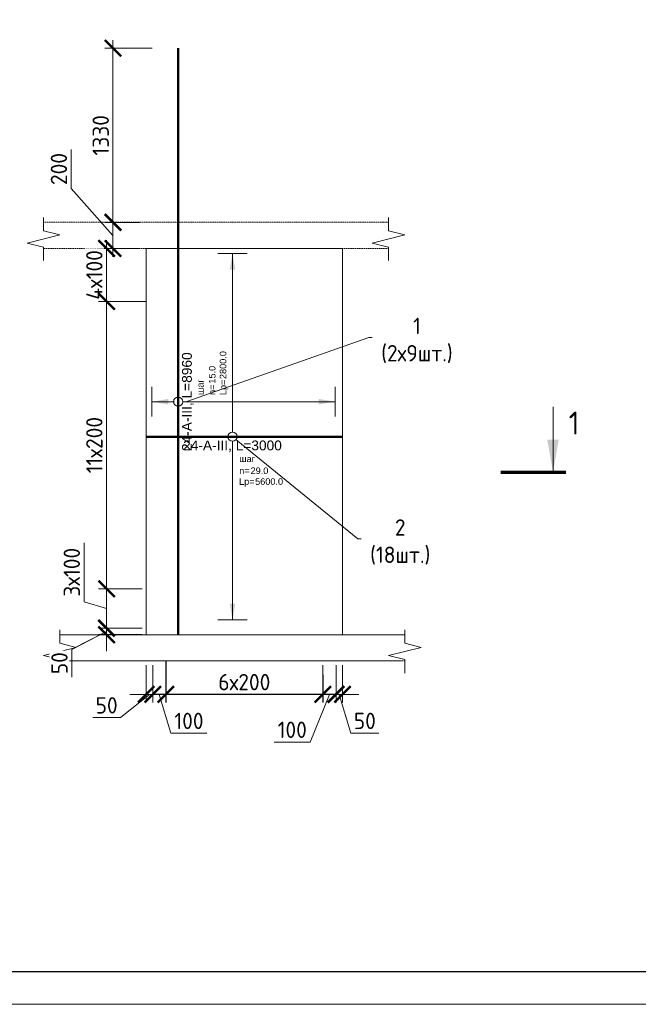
# Model space of a CAD drawing. Header units: millimetres. Extents: x 369815 to 1481759, y -423071 to -27917.
# Tile 201 of 256: x 592781 to 602234, y -330878 to -315837. Entities that reach past the tile are written whole.
import ezdxf
from ezdxf import colors
from ezdxf.entities.mleader import LeaderData, LeaderLine
from ezdxf.enums import TextEntityAlignment as Align
from ezdxf.math import Vec2, Vec3

# ---------------------------------------------------------------- set-up
doc = ezdxf.new("R2010")
doc.units = ezdxf.units.MM
doc.set_wipeout_variables(frame=1)
doc.linetypes.add('01 Штриховая _4 мм_', pattern=[6, 3.5, -2.5])
for name, color, linetype, lineweight in [('AF_Perekritie', 90, 'Continuous', 18), ('AF_Stena', 90, 'Continuous', 18), ('KR_Fundament', 253, 'Continuous', 18), ('АрмСтер', 2, 'Continuous', 50), ('Выноски', 20, 'Continuous', 20), ('подоснова', 151, 'Continuous', 5), ('размер', 1, 'Continuous', 25), ('РАЗМЕРЫ', 1, 'Continuous', 9), ('Текст', 7, 'Continuous', 25), ('ТОНКИЕ', 7, 'Continuous', 9)]:
    doc.layers.add(name, color=color, linetype=linetype, lineweight=lineweight)
doc.layers.add('АрмСтер_атрибуты', color=2, linetype='Continuous', lineweight=0, plot=False)
doc.layers.add('ТОЛСТЫЕ_ОСНОВНЫЕ', color=6, linetype='Continuous')
doc.styles.add('GOST-2.304_Type-B', font='GOST_Common.ttf')
doc.styles.get("Standard").update_dxf_attribs({"font": 'arial.ttf'})
doc.styles.add('Аннотативный', font='arial.ttf')
doc.styles.add('ГОСТ', font='GOST_Common.ttf')
doc.dimstyles.new('мой 25', dxfattribs={"dimscale": 100, "dimtxt": 2.5, "dimasz": 2.5, "dimexe": 1.25, "dimexo": 0.625, "dimtad": 1, "dimdec": 0, "dimlfac": 0.5, "dimtxsty": 'GOST-2.304_Type-B', "dimblk": 'ARCHTICK', "dimcen": 2.5, "dimdle": 1.25, "dimaunit": 1, "dimadec": 1, "dimazin": 2, "dimtfac": 1, "dimtdec": 0, "dimtmove": 1, "dimatfit": 3, "dimfxl": 6, "dimfxlon": 1, "dimtfill": 1, "dimlwd": -1, "dimlwe": -1, "dimarcsym": 0})
doc.dimstyles.new('СПДС', dxfattribs={"dimscale": 100, "dimtxt": 2.5, "dimasz": 2.5, "dimexe": 1.25, "dimexo": 0, "dimtad": 1, "dimdec": 0, "dimtxsty": 'GOST-2.304_Type-B', "dimblk": 'ARCHTICK', "dimcen": 2.5, "dimdle": 2, "dimadec": 0, "dimazin": 2, "dimtfac": 0.75, "dimtdec": 0, "dimtmove": 1, "dimatfit": 3, "dimfxl": 1, "dimtolj": 1, "dimarcsym": 1})

# ---------------------------------------------------------------- blocks, each defined once
blk = doc.blocks.new('штамп кж1.1')
at = {"layer": 'Текст', "color": 7, "attachment_point": 1, "style": 'ГОСТ'}
for s, width, heights, insert, char_height in [('\\pi594.35517;{\\fTimes New Roman|b0|i0|c204|p18;\\C256;Строительство жилого комплекса со  встроенными помещениями \\P\\pi1441.86779;общественного-делового, коммерческого назначения и \\P\\pi41.3631;поликлиническим учреждением по адресу: г. Чита, ул. 1-я Коллективная}', 11543.07, [0], (411117, -81801), 250), ('\\pi389.01406;{\\fTimes New Roman|b0|i0|c204|p18;\\C256;«Жилой дом со встроенными помещениями \\P\\pi641.91601;общественно-делового и коммерческого \\P\\pi302.06381;назначения на первом этаже здания», поз. 3.1\\P}', 7000, [1500], (410844, -83331), 225)]:
    blk.add_mtext_dynamic_manual_height_columns(s, width=width, gutter_width=12.5, heights=heights, dxfattribs=dict(at, insert=insert, char_height=char_height))
blk = doc.blocks.new('*U78')
at = {"layer": 'ТОЛСТЫЕ_ОСНОВНЫЕ', "color": 6}
blk.add_lwpolyline([(20, 5), (415, 5), (415, 292), (20, 292)], close=True, dxfattribs=at)
at = {"layer": 'ТОНКИЕ'}
blk.add_lwpolyline([(0, 0), (420, 0), (420, 297), (0, 297)], close=True, dxfattribs=at)
blk = doc.blocks.new('_None')
blk = doc.blocks.new('*U2418')
at = {"layer": 'РАЗМЕРЫ'}
for p, q in [((112.5, 1400), (-112.5, 1400)), ((112.5, -1400), (-112.5, -1400))]:
    blk.add_line(p, q, dxfattribs=at)
at = {"layer": 'РАЗМЕРЫ', "ltscale": 15}
blk.add_line((0, -1400), (0, 1400), dxfattribs=at)
at = {"layer": 'РАЗМЕРЫ'}
for points in [[(0, 1400), (20.9, 1274.8), (-20.9, 1274.8)], [(0, -1400), (20.9, -1274.8), (-20.9, -1274.8)]]:
    blk.add_solid(points, dxfattribs=at)
at = {"layer": 'АрмСтер_атрибуты', "color": 215, "ltscale": 15, "style": 'Аннотативный'}
for s, p in [('шаг', (51.4, -194.2)), ('n=', (51.4, -285.1)), ('Lр=', (50.2, -367.8))]:
    blk.add_text(s, height=50, dxfattribs=at).set_placement(p)
at = {"layer": 'АрмСтер_атрибуты', "style": 'Аннотативный', "flags": 8}
blk.add_attdef('ПОЗ', (110, 29.6), '', height=75, dxfattribs=at)
at = {"layer": 'АрмСтер_атрибуты', "flags": 9}
for tag, p in [('МАССА', (-1033.5, -10.5)), ('ОБОЗНАЧЕНИЕ', (-1033.5, -124.4))]:
    blk.add_attdef(tag, p, '', height=75, dxfattribs=at)
at = {"layer": 'АрмСтер_атрибуты', "color": 215, "style": 'Аннотативный'}
for tag, p, flags in [('ШАГ', (190.9, -194.2), 10), ('КОЛ', (138, -285.1), 8), ('ШИРИНА', (172.9, -367.8), 8)]:
    blk.add_attdef(tag, p, '', height=50, dxfattribs=dict(at, flags=flags))
at = {"linetype": 'Continuous', "lineweight": 0}
blk.add_wipeout([(35, 0), (28.3, 20.6), (10.8, 33.3), (-10.8, 33.3), (-28.3, 20.6), (-35, 0), (-28.3, -20.6), (-10.8, -33.3), (10.8, -33.3), (28.3, -20.6)], dxfattribs=at)
at = {"color": 0, "linetype": 'ByBlock', "lineweight": -2, "ltscale": 100}
blk.add_line((-657.5, 0), (842.5, 0), dxfattribs=at)
at = {"layer": 'РАЗМЕРЫ'}
blk.add_circle((0, 0), 35, dxfattribs=at)
at = {"layer": 'АрмСтер_атрибуты', "style": 'Аннотативный', "flags": 8}
blk.add_attdef('НАИМЕНОВАНИЕ', text='', height=75, dxfattribs=at).set_placement((0, -29.3), align=Align.TOP_CENTER)
blk = doc.blocks.new('*U1653')
at = {"layer": 'РАЗМЕРЫ'}
for p, q in [((112.5, 200), (-112.5, 200)), ((112.5, -1200), (-112.5, -1200))]:
    blk.add_line(p, q, dxfattribs=at)
at = {"layer": 'РАЗМЕРЫ', "ltscale": 15}
blk.add_line((0, -1200), (0, 200), dxfattribs=at)
at = {"layer": 'РАЗМЕРЫ'}
for points in [[(0, 200), (20.9, 74.8), (-20.9, 74.8)], [(0, -1200), (20.9, -1074.8), (-20.9, -1074.8)]]:
    blk.add_solid(points, dxfattribs=at)
at = {"layer": 'АрмСтер_атрибуты', "color": 215, "ltscale": 15, "style": 'Аннотативный'}
for s, p in [('шаг', (51.4, -194.2)), ('n=', (51.4, -285.1)), ('Lр=', (50.2, -367.8))]:
    blk.add_text(s, height=50, dxfattribs=at).set_placement(p)
at = {"layer": 'АрмСтер_атрибуты', "style": 'Аннотативный', "flags": 8}
blk.add_attdef('ПОЗ', (110, 29.6), '', height=75, dxfattribs=at)
at = {"layer": 'АрмСтер_атрибуты', "flags": 9}
for tag, p in [('МАССА', (-2096, -10.5)), ('ОБОЗНАЧЕНИЕ', (-2096, -124.4))]:
    blk.add_attdef(tag, p, '', height=75, dxfattribs=at)
at = {"layer": 'АрмСтер_атрибуты', "color": 215, "style": 'Аннотативный'}
for tag, p, flags in [('ШАГ', (190.9, -194.2), 10), ('КОЛ', (138, -285.1), 8), ('ШИРИНА', (172.9, -367.8), 8)]:
    blk.add_attdef(tag, p, '', height=50, dxfattribs=dict(at, flags=flags))
at = {"linetype": 'Continuous', "lineweight": 0}
blk.add_wipeout([(35, 0), (28.3, 20.6), (10.8, 33.3), (-10.8, 33.3), (-28.3, 20.6), (-35, 0), (-28.3, -20.6), (-10.8, -33.3), (10.8, -33.3), (28.3, -20.6)], dxfattribs=at)
at = {"color": 0, "linetype": 'ByBlock', "lineweight": -2, "ltscale": 100}
blk.add_line((-1780, 0), (2700, 0), dxfattribs=at)
at = {"layer": 'РАЗМЕРЫ'}
blk.add_circle((0, 0), 35, dxfattribs=at)
at = {"layer": 'АрмСтер_атрибуты', "style": 'Аннотативный', "flags": 8}
blk.add_attdef('НАИМЕНОВАНИЕ', text='', height=75, dxfattribs=at).set_placement((0, -29.3), align=Align.TOP_CENTER)
blk = doc.blocks.new('_ArchTick')
at = {"color": 0, "linetype": 'ByBlock', "const_width": 0.15}
blk.add_lwpolyline([(-0.5, -0.5), (0.5, 0.5)], dxfattribs=at)
blk = doc.blocks.new('*D1478')
at = {"layer": 'DEFPOINTS', "color": 0, "transparency": 16777216}
for p in [(597615, -325633), (597715, -325633), (597715, -326143)]:
    blk.add_point(p, dxfattribs=at)
at = {"layer": 'РАЗМЕРЫ', "color": 0, "linetype": 'Continuous', "transparency": 16777216}
for p, q in [((597615, -325695), (597615, -326268)), ((597715, -325695), (597715, -326268)), ((597615, -326143), (597365, -326143)), ((597615, -326143), (597715, -326143)), ((597615, -326143), (597715, -326143)), ((597665, -326143), (597843, -326737)), ((597715, -326143), (597965, -326143)), ((597843, -326737), (598268, -326737))]:
    blk.add_line(p, q, dxfattribs=at)
at = {"layer": 'РАЗМЕРЫ', "color": 0, "transparency": 16777216, "xscale": 250, "yscale": 250, "zscale": 250}
blk.add_blockref('_ArchTick', (597615, -326143), dxfattribs=at)
at = {"layer": 'РАЗМЕРЫ', "color": 0, "transparency": 16777216, "xscale": 250, "yscale": 250, "zscale": 250, "rotation": 180}
blk.add_blockref('_ArchTick', (597715, -326143), dxfattribs=at)
at = {"layer": 'РАЗМЕРЫ', "color": 0, "transparency": 16777216, "insert": (598055, -326549), "char_height": 250, "attachment_point": 5, "style": 'GOST-2.304_Type-B', "bg_fill": 3, "box_fill_scale": 1.1, "bg_fill_color": 256, "bg_fill_true_color": 13158600, "bg_fill_transparency": 0}
blk.add_mtext('50', dxfattribs=at)
blk = doc.blocks.new('*D1479')
at = {"layer": 'DEFPOINTS', "color": 0, "transparency": 16777216}
for p in [(594715, -325633), (594815, -325633), (594715, -326143)]:
    blk.add_point(p, dxfattribs=at)
at = {"layer": 'РАЗМЕРЫ', "color": 0, "linetype": 'Continuous', "transparency": 16777216}
for p, q in [((594715, -325695), (594715, -326268)), ((594815, -325695), (594815, -326268)), ((594765, -326143), (594322, -326499)), ((594715, -326143), (594465, -326143)), ((594815, -326143), (594715, -326143)), ((594815, -326143), (594715, -326143)), ((594815, -326143), (595065, -326143)), ((594322, -326499), (593897, -326499))]:
    blk.add_line(p, q, dxfattribs=at)
at = {"layer": 'РАЗМЕРЫ', "color": 0, "transparency": 16777216, "xscale": 250, "yscale": 250, "zscale": 250}
blk.add_blockref('_ArchTick', (594715, -326143), dxfattribs=at)
at = {"layer": 'РАЗМЕРЫ', "color": 0, "transparency": 16777216, "xscale": 250, "yscale": 250, "zscale": 250, "rotation": 180}
blk.add_blockref('_ArchTick', (594815, -326143), dxfattribs=at)
at = {"layer": 'РАЗМЕРЫ', "color": 0, "transparency": 16777216, "insert": (594110, -326311), "char_height": 250, "attachment_point": 5, "style": 'GOST-2.304_Type-B', "bg_fill": 3, "box_fill_scale": 1.1, "bg_fill_color": 256, "bg_fill_true_color": 13158600, "bg_fill_transparency": 0}
blk.add_mtext('50', dxfattribs=at)
blk = doc.blocks.new('*D1480')
at = {"layer": 'DEFPOINTS', "color": 0, "transparency": 16777216}
for p in [(595015, -325633), (597414, -325843), (595015, -326143)]:
    blk.add_point(p, dxfattribs=at)
at = {"layer": 'размер', "color": 0, "lineweight": -2, "transparency": 16777216}
for p, q in [((595015, -325633), (595015, -326268)), ((597414, -325843), (597414, -326268)), ((597614, -326143), (594815, -326143))]:
    blk.add_line(p, q, dxfattribs=at)
at = {"layer": 'размер', "color": 0, "lineweight": -2, "transparency": 16777216, "xscale": 250, "yscale": 250, "zscale": 250, "rotation": 180}
blk.add_blockref('_ArchTick', (595015, -326143), dxfattribs=at)
at = {"layer": 'размер', "color": 0, "lineweight": -2, "transparency": 16777216, "xscale": 250, "yscale": 250, "zscale": 250}
blk.add_blockref('_ArchTick', (597414, -326143), dxfattribs=at)
at = {"layer": 'размер', "color": 0, "transparency": 16777216, "insert": (596214, -325956), "char_height": 250, "attachment_point": 5, "style": 'GOST-2.304_Type-B'}
blk.add_mtext('\\A1;6х200', dxfattribs=at)
blk = doc.blocks.new('*D1587')
at = {"layer": 'DEFPOINTS', "color": 0, "transparency": 16777216}
for p in [(594207, -318933), (594676, -318933), (594676, -319333)]:
    blk.add_point(p, dxfattribs=at)
at = {"layer": 'РАЗМЕРЫ', "color": 0, "linetype": 'Continuous', "transparency": 16777216}
for p, q in [((593569, -318418), (593569, -317818)), ((594207, -319133), (593569, -318418)), ((594207, -319458), (594207, -318808)), ((594613, -318933), (594082, -318933)), ((594613, -319333), (594082, -319333))]:
    blk.add_line(p, q, dxfattribs=at)
at = {"layer": 'РАЗМЕРЫ', "color": 0, "transparency": 16777216, "xscale": 250, "yscale": 250, "zscale": 250}
for p, rotation in [((594207, -318933), 90), ((594207, -319333), 270)]:
    blk.add_blockref('_ArchTick', p, dxfattribs=dict(at, rotation=rotation))
at = {"layer": 'РАЗМЕРЫ', "color": 0, "transparency": 16777216, "insert": (593381, -318118), "char_height": 250, "attachment_point": 5, "rotation": 90, "style": 'GOST-2.304_Type-B', "bg_fill": 3, "box_fill_scale": 1.1, "bg_fill_color": 256, "bg_fill_true_color": 13158600, "bg_fill_transparency": 0}
blk.add_mtext('200', dxfattribs=at)
blk = doc.blocks.new('*D1485')
at = {"layer": 'DEFPOINTS', "color": 0, "transparency": 16777216}
for p in [(594207, -316273), (595323, -316273), (594676, -318933)]:
    blk.add_point(p, dxfattribs=at)
at = {"layer": 'РАЗМЕРЫ', "color": 0, "linetype": 'Continuous', "transparency": 16777216}
for p, q in [((594207, -319058), (594207, -316148)), ((594807, -316273), (594082, -316273)), ((594613, -318933), (594082, -318933))]:
    blk.add_line(p, q, dxfattribs=at)
at = {"layer": 'РАЗМЕРЫ', "color": 0, "transparency": 16777216, "xscale": 250, "yscale": 250, "zscale": 250}
for p, rotation in [((594207, -316273), 90), ((594207, -318933), 270)]:
    blk.add_blockref('_ArchTick', p, dxfattribs=dict(at, rotation=rotation))
at = {"layer": 'РАЗМЕРЫ', "color": 0, "transparency": 16777216, "insert": (594020, -317603), "char_height": 250, "attachment_point": 5, "rotation": 90, "style": 'GOST-2.304_Type-B', "bg_fill": 3, "box_fill_scale": 1.1, "bg_fill_color": 256, "bg_fill_true_color": 13158600, "bg_fill_transparency": 0}
blk.add_mtext('1330', dxfattribs=at)
blk = doc.blocks.new('*D1486')
at = {"layer": 'DEFPOINTS', "color": 0, "transparency": 16777216}
for p in [(594110, -325133), (594715, -325133), (594715, -325233)]:
    blk.add_point(p, dxfattribs=at)
at = {"layer": 'РАЗМЕРЫ', "color": 0, "linetype": 'Continuous', "transparency": 16777216}
for p, q in [((594110, -325133), (594110, -324883)), ((594652, -325133), (593985, -325133)), ((594110, -325233), (594110, -325133)), ((594110, -325233), (594110, -325133)), ((594110, -325183), (593579, -325456)), ((594652, -325233), (593985, -325233)), ((594110, -325233), (594110, -325483)), ((593579, -325456), (593579, -325881))]:
    blk.add_line(p, q, dxfattribs=at)
at = {"layer": 'РАЗМЕРЫ', "color": 0, "transparency": 16777216, "xscale": 250, "yscale": 250, "zscale": 250}
for p, rotation in [((594110, -325133), 270), ((594110, -325233), 90)]:
    blk.add_blockref('_ArchTick', p, dxfattribs=dict(at, rotation=rotation))
at = {"layer": 'РАЗМЕРЫ', "color": 0, "transparency": 16777216, "insert": (593391, -325668), "char_height": 250, "attachment_point": 5, "rotation": 90, "style": 'GOST-2.304_Type-B', "bg_fill": 3, "box_fill_scale": 1.1, "bg_fill_color": 256, "bg_fill_true_color": 13158600, "bg_fill_transparency": 0}
blk.add_mtext('50', dxfattribs=at)
blk = doc.blocks.new('*D1500')
at = {"layer": 'DEFPOINTS', "color": 0, "transparency": 16777216}
for p in [(594815, -325633), (595015, -325633), (595015, -326143)]:
    blk.add_point(p, dxfattribs=at)
at = {"layer": 'РАЗМЕРЫ', "color": 0, "linetype": 'Continuous', "transparency": 16777216}
for p, q in [((594815, -325695), (594815, -326268)), ((595015, -325695), (595015, -326268)), ((594690, -326143), (595140, -326143)), ((594915, -326143), (595093, -326737)), ((595093, -326737), (595643, -326737))]:
    blk.add_line(p, q, dxfattribs=at)
at = {"layer": 'РАЗМЕРЫ', "color": 0, "transparency": 16777216, "xscale": 250, "yscale": 250, "zscale": 250, "rotation": 180}
blk.add_blockref('_ArchTick', (594815, -326143), dxfattribs=at)
at = {"layer": 'РАЗМЕРЫ', "color": 0, "transparency": 16777216, "xscale": 250, "yscale": 250, "zscale": 250}
blk.add_blockref('_ArchTick', (595015, -326143), dxfattribs=at)
at = {"layer": 'РАЗМЕРЫ', "color": 0, "lineweight": 50, "transparency": 16777216, "insert": (595368, -326549), "char_height": 250, "attachment_point": 5, "style": 'GOST-2.304_Type-B', "bg_fill": 3, "box_fill_scale": 1.1, "bg_fill_color": 256, "bg_fill_true_color": 13158600, "bg_fill_transparency": 0}
blk.add_mtext('100', dxfattribs=at)
blk = doc.blocks.new('*D1501')
at = {"layer": 'DEFPOINTS', "color": 0, "transparency": 16777216}
for p in [(597414, -325633), (597615, -325633), (597414, -326143)]:
    blk.add_point(p, dxfattribs=at)
at = {"layer": 'РАЗМЕРЫ', "color": 0, "linetype": 'Continuous', "transparency": 16777216}
for p, q in [((597414, -325695), (597414, -326268)), ((597615, -325695), (597615, -326268)), ((597514, -326143), (597221, -326872)), ((597740, -326143), (597289, -326143)), ((597221, -326872), (596671, -326872))]:
    blk.add_line(p, q, dxfattribs=at)
at = {"layer": 'РАЗМЕРЫ', "color": 0, "transparency": 16777216, "xscale": 250, "yscale": 250, "zscale": 250, "rotation": 180}
blk.add_blockref('_ArchTick', (597414, -326143), dxfattribs=at)
at = {"layer": 'РАЗМЕРЫ', "color": 0, "transparency": 16777216, "xscale": 250, "yscale": 250, "zscale": 250}
blk.add_blockref('_ArchTick', (597615, -326143), dxfattribs=at)
at = {"layer": 'РАЗМЕРЫ', "color": 0, "lineweight": 50, "transparency": 16777216, "insert": (596946, -326685), "char_height": 250, "attachment_point": 5, "style": 'GOST-2.304_Type-B', "bg_fill": 3, "box_fill_scale": 1.1, "bg_fill_color": 256, "bg_fill_true_color": 13158600, "bg_fill_transparency": 0}
blk.add_mtext('100', dxfattribs=at)
blk = doc.blocks.new('*D2315')
at = {"layer": 'DEFPOINTS', "color": 0, "transparency": 16777216}
for p in [(594675, -319331), (594109, -320141), (594401, -320141)]:
    blk.add_point(p, dxfattribs=at)
at = {"layer": 'РАЗМЕРЫ', "color": 0, "linetype": 'Continuous', "transparency": 16777216}
for p, q in [((594109, -319206), (594109, -320266)), ((594613, -319331), (593984, -319331)), ((594339, -320141), (593984, -320141))]:
    blk.add_line(p, q, dxfattribs=at)
at = {"layer": 'РАЗМЕРЫ', "color": 0, "transparency": 16777216, "insert": (593922, -319736), "char_height": 250, "attachment_point": 5, "rotation": 90, "style": 'GOST-2.304_Type-B', "bg_fill": 3, "box_fill_scale": 1.1, "bg_fill_color": 256, "bg_fill_true_color": 13158600, "bg_fill_transparency": 0}
blk.add_mtext('4х100', dxfattribs=at)
at = {"layer": 'РАЗМЕРЫ', "color": 0, "transparency": 16777216, "xscale": 250, "yscale": 250, "zscale": 250}
for p, rotation in [((594109, -319331), 90), ((594109, -320141), 270)]:
    blk.add_blockref('_ArchTick', p, dxfattribs=dict(at, rotation=rotation))
blk = doc.blocks.new('*D2395')
at = {"layer": 'DEFPOINTS', "color": 0, "transparency": 16777216}
for p in [(594109, -325131), (594714, -325131), (594714, -325231)]:
    blk.add_point(p, dxfattribs=at)
at = {"layer": 'РАЗМЕРЫ', "color": 0, "linetype": 'Continuous', "transparency": 16777216}
for p, q in [((594109, -325131), (594109, -324881)), ((594651, -325131), (593984, -325131)), ((594109, -325231), (594109, -325131)), ((594109, -325231), (594109, -325131)), ((594109, -325181), (593578, -325455)), ((594651, -325231), (593984, -325231)), ((594109, -325231), (594109, -325481)), ((593578, -325455), (593578, -325880))]:
    blk.add_line(p, q, dxfattribs=at)
at = {"layer": 'РАЗМЕРЫ', "color": 0, "transparency": 16777216, "xscale": 250, "yscale": 250, "zscale": 250}
for p, rotation in [((594109, -325131), 270), ((594109, -325231), 90)]:
    blk.add_blockref('_ArchTick', p, dxfattribs=dict(at, rotation=rotation))
at = {"layer": 'РАЗМЕРЫ', "color": 0, "transparency": 16777216, "insert": (593390, -325667), "char_height": 250, "attachment_point": 5, "rotation": 90, "style": 'GOST-2.304_Type-B', "bg_fill": 3, "box_fill_scale": 1.1, "bg_fill_color": 256, "bg_fill_true_color": 13158600, "bg_fill_transparency": 0}
blk.add_mtext('50', dxfattribs=at)
blk = doc.blocks.new('*D2394')
at = {"layer": 'DEFPOINTS', "color": 0, "transparency": 16777216}
for p in [(594109, -325131), (594714, -325131), (594714, -325231)]:
    blk.add_point(p, dxfattribs=at)
at = {"layer": 'РАЗМЕРЫ', "color": 0, "linetype": 'Continuous', "transparency": 16777216}
for p, q in [((594109, -325131), (594109, -324881)), ((594651, -325131), (593984, -325131)), ((594109, -325231), (594109, -325131)), ((594109, -325231), (594109, -325131)), ((594109, -325181), (593578, -325455)), ((594651, -325231), (593984, -325231)), ((594109, -325231), (594109, -325481)), ((593578, -325455), (593578, -325880))]:
    blk.add_line(p, q, dxfattribs=at)
at = {"layer": 'РАЗМЕРЫ', "color": 0, "transparency": 16777216, "xscale": 250, "yscale": 250, "zscale": 250}
for p, rotation in [((594109, -325131), 270), ((594109, -325231), 90)]:
    blk.add_blockref('_ArchTick', p, dxfattribs=dict(at, rotation=rotation))
at = {"layer": 'РАЗМЕРЫ', "color": 0, "transparency": 16777216, "insert": (593390, -325667), "char_height": 250, "attachment_point": 5, "rotation": 90, "style": 'GOST-2.304_Type-B', "bg_fill": 3, "box_fill_scale": 1.1, "bg_fill_color": 256, "bg_fill_true_color": 13158600, "bg_fill_transparency": 0}
blk.add_mtext('50', dxfattribs=at)
blk = doc.blocks.new('*D2396')
at = {"layer": 'DEFPOINTS', "color": 0, "transparency": 16777216}
for p in [(594109, -324531), (594714, -324531), (594615, -325131)]:
    blk.add_point(p, dxfattribs=at)
at = {"layer": 'РАЗМЕРЫ', "color": 0, "linetype": 'Continuous', "transparency": 16777216}
for p, q in [((593765, -324728), (593765, -323828)), ((594109, -325256), (594109, -324406)), ((594651, -324531), (593984, -324531)), ((594109, -324831), (593765, -324728)), ((594552, -325131), (593984, -325131))]:
    blk.add_line(p, q, dxfattribs=at)
at = {"layer": 'РАЗМЕРЫ', "color": 0, "transparency": 16777216, "xscale": 250, "yscale": 250, "zscale": 250}
for p, rotation in [((594109, -324531), 90), ((594109, -325131), 270)]:
    blk.add_blockref('_ArchTick', p, dxfattribs=dict(at, rotation=rotation))
at = {"layer": 'РАЗМЕРЫ', "color": 0, "transparency": 16777216, "insert": (593578, -324278), "char_height": 250, "attachment_point": 5, "rotation": 90, "style": 'GOST-2.304_Type-B', "bg_fill": 3, "box_fill_scale": 1.1, "bg_fill_color": 256, "bg_fill_true_color": 13158600, "bg_fill_transparency": 0}
blk.add_mtext('3х100', dxfattribs=at)
blk = doc.blocks.new('*D2397')
at = {"layer": 'DEFPOINTS', "color": 0, "transparency": 16777216}
for p in [(594109, -320141), (594774, -320141), (594683, -324531)]:
    blk.add_point(p, dxfattribs=at)
at = {"layer": 'РАЗМЕРЫ', "color": 0, "linetype": 'Continuous', "transparency": 16777216}
for p, q in [((594109, -324656), (594109, -320016)), ((594709, -320141), (593984, -320141)), ((594621, -324531), (593984, -324531))]:
    blk.add_line(p, q, dxfattribs=at)
at = {"layer": 'РАЗМЕРЫ', "color": 0, "transparency": 16777216, "xscale": 250, "yscale": 250, "zscale": 250}
for p, rotation in [((594109, -320141), 90), ((594109, -324531), 270)]:
    blk.add_blockref('_ArchTick', p, dxfattribs=dict(at, rotation=rotation))
at = {"layer": 'РАЗМЕРЫ', "color": 0, "transparency": 16777216, "insert": (593922, -322336), "char_height": 250, "attachment_point": 5, "rotation": 90, "style": 'GOST-2.304_Type-B', "bg_fill": 3, "box_fill_scale": 1.1, "bg_fill_color": 256, "bg_fill_true_color": 13158600, "bg_fill_transparency": 0}
blk.add_mtext('11х200', dxfattribs=at)

msp = doc.modelspace()

# ---------------------------------------------------------------- hatches: boundary and pattern name
at = {"layer": 'Выноски'}
msp.add_hatch(color=256, dxfattribs=at).paths.add_polyline_path([(600930.7, -322750.5), (601018.8, -322250.5), (600842.5, -322250.5)], flags=0)

# ---------------------------------------------------------------- linework, layer by layer
at = {"layer": 'AF_Perekritie', "linetype": '01 Штриховая _4 мм_', "lineweight": 9}
for p, q in [((598334.8, -318932.5, 3100), (593144, -318932.5, 3100)), ((598334.9, -318932.5, 3100), (598416.2, -318932.5, 3100)), ((598416.2, -319332.5, 3100), (598334.9, -319332.5, 3100)), ((598584.9, -325232.5, 3100), (598666.2, -325232.5, 3100)), ((598666.2, -325632.5, 3100), (598584.9, -325632.5, 3100))]:
    msp.add_line(p, q, dxfattribs=at)
at = {"layer": 'AF_Perekritie', "linetype": '01 Штриховая _4 мм_', "lineweight": 0}
msp.add_line((593144, -319332.5, 3100), (598334.8, -319332.5, 3100), dxfattribs=at)
at = {"layer": 'AF_Stena', "lineweight": 0}
for p, q in [((597214.7, -319332.5, 3100), (594714.7, -319332.5, 3100)), ((594714.7, -319332.5, 3100), (594714.7, -325112.5, 3100)), ((597714.7, -325112.5, 3100), (597714.7, -319332.5, 3100))]:
    msp.add_line(p, q, dxfattribs=at)
at = {"layer": 'AF_Stena', "lineweight": 20, "elevation": 3100}
for points in [[(593144, -319007.5), (593144, -318857.5)], [(598416.2, -319007.5), (598416.2, -318857.5)], [(593394, -319125), (592894, -319250)], [(593144, -319007.5), (593144, -319062.5)], [(593144, -319062.5), (593394, -319125)], [(598666.2, -319125), (598166.2, -319250)], [(598416.2, -319007.5), (598416.2, -319062.5)], [(598416.2, -319062.5), (598666.2, -319125)], [(592894, -319250), (593144, -319312.5)], [(598166.2, -319250), (598416.2, -319312.5)], [(593144, -319312.5), (593144, -319367.5)], [(593144, -319367.5), (593144, -319517.5)], [(598416.2, -319312.5), (598416.2, -319367.5)], [(598416.2, -319367.5), (598416.2, -319517.5)], [(593394, -325307.5), (593394, -325157.5)], [(598666.2, -325307.5), (598666.2, -325157.5)], [(593394, -325307.5), (593394, -325362.5)], [(598666.2, -325307.5), (598666.2, -325362.5)], [(593644, -325425), (593144, -325550)], [(593394, -325362.5), (593644, -325425)], [(598916.2, -325425), (598416.2, -325550)], [(598666.2, -325362.5), (598916.2, -325425)], [(593144, -325550), (593394, -325612.5)], [(593394, -325612.5), (593394, -325667.5)], [(598416.2, -325550), (598666.2, -325612.5)], [(598666.2, -325612.5), (598666.2, -325667.5)], [(593394, -325667.5), (593394, -325817.5)], [(598666.2, -325667.5), (598666.2, -325817.5)]]:
    msp.add_lwpolyline(points, dxfattribs=at)
at = {"layer": 'Выноски'}
msp.add_line((600930.7, -322750.5, 3100), (600930.7, -321750.5, 3100), dxfattribs=at)
at = {"layer": 'Выноски', "elevation": 3100}
msp.add_lwpolyline([(600130.7, -322750.5, 50, 50, 0), (601130.7, -322750.5, 50, 50, 0)], format="xyseb", dxfattribs=at)

# ---------------------------------------------------------------- block references
at = {"xscale": 100, "yscale": 100, "zscale": 100}
msp.add_blockref('*U78', (587946.5, -330877.6, 3100), dxfattribs=at)
at = {"layer": 'размер'}
for p in [(116435.2, -244243.4, 3100), (161542.1, -244243.4, 3100)]:
    msp.add_blockref('штамп кж1.1', p, dxfattribs=at)

# ---------------------------------------------------------------- texts
at = {"layer": 'Выноски', "style": 'GOST-2.304_Type-B'}
msp.add_text('1', height=350, dxfattribs=at).set_placement((601170, -322173.6, 3100))
at = {"layer": 'Текст', "color": 7, "char_height": 250, "attachment_point": 1, "style": 'ГОСТ'}
for s, insert in [('\\pi3500;\\P\\pi1471.59091;{\\C0;План пилонов} 14-го этажа{\\H1.83333x; }', (483420.8, -328877.6, 3100)), ('\\pi3500;{\\C256;\\P\\pi2321.59091;Пилон П1 (14 ЭТ)}', (527293.5, -328877.6, 3100)), ('\\pi3500;{\\C256;\\P\\pi2296.59091;Пилон П2 (14 ЭТ)}', (572400.4, -328877.6, 3100))]:
    msp.add_mtext_dynamic_manual_height_columns(s, width=7000, gutter_width=12.5, heights=[1500], dxfattribs=dict(at, insert=insert))

# ---------------------------------------------------------------- leaders
at = {"layer": 'подоснова'}
ml = msp.add_multileader_mtext('Standard', dxfattribs=at)
ml.set_content('1 (2х9шт.)', color=256, style='GOST-2.304_Type-B')
ml.set_leader_properties(color=256, linetype='ByLayer', lineweight=15)
ml.set_arrow_properties(name='NONE')
ml.build(insert=Vec2(0, 0))
ml.multileader.update_dxf_attribs({"text_left_attachment_type": 6, "text_right_attachment_type": 6, "dogleg_length": 10, "arrow_head_size": 18})
ctx = ml.context
ctx.base_point, ctx.char_height, ctx.arrow_head_size, ctx.landing_gap_size, ctx.plane_origin = Vec3(598126, -320689.9, 3100), 250, 18, 20, Vec3(594918.7, -319356.8, 3100)
ctx.left_attachment, ctx.right_attachment, ctx.text_align_type = 6, 6, 1
notes = []
notes.append((ctx, [(0, (1, 1, 0), (598116, -320689.9, 3100), (1, 0), 10, [(0, [(595322.6, -321672.5, 3100)], 0, [])])]))
ctx.mtext.insert, ctx.mtext.width, ctx.mtext.alignment, ctx.mtext.flow_direction = Vec3(598851.3, -320389.9, 3100), 22.898, 2, 5
ml = msp.add_multileader_mtext('Standard', dxfattribs=at)
ml.set_content('2 (18шт.)', color=256, style='GOST-2.304_Type-B')
ml.set_leader_properties(color=256, linetype='ByLayer', lineweight=15)
ml.set_arrow_properties(name='NONE')
ml.build(insert=Vec2(0, 0))
ml.multileader.update_dxf_attribs({"text_left_attachment_type": 6, "text_right_attachment_type": 6, "dogleg_length": 10, "arrow_head_size": 18})
ctx = ml.context
ctx.base_point, ctx.char_height, ctx.arrow_head_size, ctx.landing_gap_size, ctx.plane_origin = Vec3(597958.4, -323769, 3100), 250, 18, 20, Vec3(595192.6, -322397.9, 3100)
ctx.left_attachment, ctx.right_attachment, ctx.text_align_type = 6, 6, 1
notes.append((ctx, [(0, (1, 1, 0), (597948.4, -323769, 3100), (1, 0), 10, [(0, [(596033.1, -322206.9, 3100)], 0, [])])]))
ctx.mtext.insert, ctx.mtext.width, ctx.mtext.alignment, ctx.mtext.flow_direction = Vec3(598596.2, -323469, 3100), 22.898, 2, 5
for ctx, leaders in notes:
    for number, flags, end, landing, length, lines in leaders:
        leader = LeaderData()
        leader.index, (leader.has_last_leader_line, leader.has_dogleg_vector, leader.attachment_direction) = number, flags
        leader.last_leader_point, leader.dogleg_vector, leader.dogleg_length = Vec3(end), Vec3(landing), length
        for number, points, colour, breaks in lines:
            line = LeaderLine()
            line.index, line.vertices, line.color, line.breaks = number, Vec3.list(points), colors.encode_raw_color(colour), breaks
            leader.lines.append(line)
        ctx.leaders.append(leader)

# ---------------------------------------------------------------- next in the draw order: block references
at = {"layer": 'АрмСтер', "ltscale": 15}
ref = msp.add_blockref('*U2418', (596033.1, -322206.9, 3100), dxfattribs=dict(at, xscale=2, yscale=2, zscale=2))
ref.add_attrib('НАИМЕНОВАНИЕ', '24-A-III, L=3000', dxfattribs={"layer": 'АрмСтер_атрибуты', "height": 150, "style": 'Аннотативный', "flags": 8}).set_placement((596033.1, -322265.6, 3100), align=Align.TOP_CENTER)
ref.add_attrib('КОЛ', '29.0', (596309.2, -322777.2, 3100), dxfattribs={"layer": 'АрмСтер_атрибуты', "color": 215, "height": 100, "style": 'Аннотативный', "flags": 8})
ref.add_attrib('ШИРИНА', '5600.0', (596378.9, -322942.5, 3100), dxfattribs={"layer": 'АрмСтер_атрибуты', "color": 215, "height": 100, "style": 'Аннотативный', "flags": 8})

# ---------------------------------------------------------------- next in the draw order: dimensions: what is measured, and where the dimension line sits
at = {"layer": 'РАЗМЕРЫ', "color": 146, "true_color": 0x006272}
dim = msp.add_linear_dim(base=(594714.7, -326142.9, 3100), p1=(594814.7, -325632.5, 3100), p2=(594714.7, -325632.5, 3100), dimstyle='мой 25', dxfattribs=at)
dim.commit()
dim.dimension.update_dxf_attribs({"geometry": '*D1479', "text_midpoint": (594259.9, -326499, 3100), "dimtype": 160})
dim = msp.add_linear_dim(base=(597714.7, -326142.9, 3100), p1=(597614.7, -325632.5, 3100), p2=(597714.7, -325632.5, 3100), angle=180, dimstyle='мой 25', dxfattribs=at)
dim.commit()
dim.dimension.update_dxf_attribs({"geometry": '*D1478', "text_midpoint": (597905.4, -326549.2, 3100)})

# ---------------------------------------------------------------- next in the draw order: linework, layer by layer
at = {"layer": 'AF_Stena', "lineweight": 0}
for p, q in [((594714.7, -319332.5, 3100), (594714.7, -325232.5, 3100)), ((597714.7, -325232.5, 3100), (597714.7, -319332.5, 3100))]:
    msp.add_line(p, q, dxfattribs=at)
at = {"layer": 'KR_Fundament', "lineweight": 9}
msp.add_line((593394, -325632.5, 3100), (598584.8, -325632.5, 3100), dxfattribs=at)

# ---------------------------------------------------------------- next in the draw order: block references
at = {"layer": 'АрмСтер', "ltscale": 15}
ref = msp.add_blockref('*U1653', (595202.8, -321672.5, 3100), dxfattribs=dict(at, xscale=2, yscale=2, zscale=2, rotation=90))
ref.add_attrib('НАИМЕНОВАНИЕ', '24-A-III, L=8960', dxfattribs={"layer": 'АрмСтер_атрибуты', "height": 150, "rotation": 90, "style": 'Аннотативный', "flags": 8}).set_placement((595261.5, -321672.5, 3100), align=Align.TOP_CENTER)
ref.add_attrib('КОЛ', '15.0', (595773.1, -321396.4, 3100), dxfattribs={"layer": 'АрмСтер_атрибуты', "color": 215, "height": 100, "rotation": 90, "style": 'Аннотативный', "flags": 8})
ref.add_attrib('ШИРИНА', '2800.0', (595938.4, -321326.7, 3100), dxfattribs={"layer": 'АрмСтер_атрибуты', "color": 215, "height": 100, "rotation": 90, "style": 'Аннотативный', "flags": 8})

# ---------------------------------------------------------------- next in the draw order: dimensions: what is measured, and where the dimension line sits
at = {"layer": 'размер', "color": 146, "true_color": 0x006272}
dim = msp.add_linear_dim(base=(595015, -326143.4, 3100), p1=(597413.9, -325843.4, 3100), p2=(595015, -325632.5, 3100), text='6х200', dimstyle='СПДС', dxfattribs=at)
dim.commit()
dim.dimension.update_dxf_attribs({"geometry": '*D1480', "text_midpoint": (596214.5, -325955.9, 3100)})

# ---------------------------------------------------------------- next in the draw order: linework, layer by layer
at = {"layer": 'AF_Stena', "lineweight": 0}
for p, q in [((597714.7, -319332.5, 3100), (594714.7, -319332.5, 3100)), ((594714.7, -325232.5, 3100), (597714.7, -325232.5, 3100))]:
    msp.add_line(p, q, dxfattribs=at)
at = {"layer": 'KR_Fundament', "lineweight": 0}
for p in [(598666.2, -325232.5, 3100), (598584.8, -325232.5, 3100)]:
    msp.add_line(p, (593394, -325232.5, 3100), dxfattribs=at)

# ---------------------------------------------------------------- next in the draw order: dimensions: what is measured, and where the dimension line sits
at = {"layer": 'РАЗМЕРЫ', "color": 146, "lineweight": 50, "true_color": 0x006272}
dim = msp.add_linear_dim(base=(597413.9, -326142.9, 3100), p1=(597614.7, -325632.5, 3100), p2=(597413.9, -325632.5, 3100), angle=180, dimstyle='мой 25', dxfattribs=at)
dim.commit()
dim.dimension.update_dxf_attribs({"geometry": '*D1501', "text_midpoint": (597158.9, -326872.4, 3100), "dimtype": 160})

# ---------------------------------------------------------------- next in the draw order: dimensions: what is measured, and where the dimension line sits
at = {"layer": 'РАЗМЕРЫ', "color": 146}
dim = msp.add_linear_dim(base=(594207.3, -318932.5, 3100), p1=(594676, -319332.5, 3100), p2=(594676, -318932.5, 3100), angle=90, dimstyle='мой 25', dxfattribs=at)
dim.commit()
dim.dimension.update_dxf_attribs({"geometry": '*D1587', "text_midpoint": (593568.7, -318355.3, 3100), "dimtype": 160})
at = {"layer": 'РАЗМЕРЫ', "color": 146, "true_color": 0x006272}
dim = msp.add_linear_dim(base=(594110, -325132.7, 3100), p1=(594714.7, -325232.5, 3100), p2=(594714.7, -325132.7, 3100), angle=90, dimstyle='мой 25', dxfattribs=at)
dim.commit()
dim.dimension.update_dxf_attribs({"geometry": '*D1486', "text_midpoint": (593578.8, -325518.4, 3100), "dimtype": 160})

# ---------------------------------------------------------------- next in the draw order: dimensions: what is measured, and where the dimension line sits
dim = msp.add_linear_dim(base=(594207.3, -316272.5, 3100), p1=(594676, -318932.5, 3100), p2=(595322.6, -316272.5, 3100), angle=90, dimstyle='мой 25', dxfattribs=at)
dim.commit()
dim.dimension.update_dxf_attribs({"geometry": '*D1485', "text_midpoint": (594019.8, -317602.5, 3100)})
dim = msp.add_linear_dim(base=(594109.2, -320141.2, 3100), p1=(594675.2, -319331.2, 3100), p2=(594401.5, -320141.2, 3100), angle=90, text='4х100', dimstyle='мой 25', dxfattribs=at)
dim.commit()
dim.dimension.update_dxf_attribs({"geometry": '*D2315', "text_midpoint": (594109.2, -319736.2, 3100), "dimtype": 160})
at = {"layer": 'РАЗМЕРЫ', "color": 146, "lineweight": 50, "true_color": 0x006272}
dim = msp.add_linear_dim(base=(595015, -326142.9, 3100), p1=(594814.7, -325632.5, 3100), p2=(595015, -325632.5, 3100), dimstyle='мой 25', dxfattribs=at)
dim.commit()
dim.dimension.update_dxf_attribs({"geometry": '*D1500', "text_midpoint": (595155.5, -326549.2, 3100)})

# ---------------------------------------------------------------- next in the draw order: block references
at = {"layer": 'размер'}
msp.add_blockref('штамп кж1.1', (72562.5, -244243.4, 3100), dxfattribs=at)

# ---------------------------------------------------------------- next in the draw order: dimensions: what is measured, and where the dimension line sits
at = {"layer": 'РАЗМЕРЫ', "color": 146, "true_color": 0x006272}
dim = msp.add_linear_dim(base=(594109.2, -325131.4, 3100), p1=(594713.9, -325231.3, 3100), p2=(594713.9, -325131.4, 3100), angle=90, dimstyle='мой 25', dxfattribs=at)
dim.commit()
dim.dimension.update_dxf_attribs({"geometry": '*D2395', "text_midpoint": (593578, -325517.2, 3100), "dimtype": 160})

# ---------------------------------------------------------------- next in the draw order: dimensions: what is measured, and where the dimension line sits
dim = msp.add_linear_dim(base=(594109.2, -325131.4, 3100), p1=(594713.9, -325231.3, 3100), p2=(594713.9, -325131.4, 3100), angle=90, dimstyle='мой 25', dxfattribs=at)
dim.commit()
dim.dimension.update_dxf_attribs({"geometry": '*D2394', "text_midpoint": (593578, -325517.2, 3100), "dimtype": 160})

# ---------------------------------------------------------------- next in the draw order: dimensions: what is measured, and where the dimension line sits
dim = msp.add_linear_dim(base=(594109.2, -324531.4, 3100), p1=(594614.9, -325131.4, 3100), p2=(594713.9, -324531.4, 3100), angle=90, text='3х100', dimstyle='мой 25', dxfattribs=at)
dim.commit()
dim.dimension.update_dxf_attribs({"geometry": '*D2396', "text_midpoint": (593578, -324665.8, 3100)})

# ---------------------------------------------------------------- next in the draw order: dimensions: what is measured, and where the dimension line sits
dim = msp.add_linear_dim(base=(594109.2, -320141.3, 3100), p1=(594683.3, -324531.4, 3100), p2=(594773.9, -320141.3, 3100), angle=90, text='11х200', dimstyle='мой 25', dxfattribs=at)
dim.commit()
dim.dimension.update_dxf_attribs({"geometry": '*D2397', "text_midpoint": (593921.7, -322336.3, 3100)})

# ---------------------------------------------------------------- next in the draw order: texts
at = {"ltscale": 100, "char_height": 250, "width": 17398.124, "attachment_point": 1, "style": 'GOST-2.304_Type-B'}
for insert in [(521291.1, -321222.3, 3100), (566398, -321222.3, 3100)]:
    msp.add_mtext('\\pi-750,l750,t750,5000;1.^IОбщие примечания см. лист 1\\P2.^IШпильки поз.3 устанавливать с шагом 400 по вертикали и с шагом  400 по горизонтали .\\P3.^IАрмирование пилонов  выполнять отдельными стержнями. Арматуру вязать вязальной проволокой в каждом пересечении.\\P{\\C7;4.^IДиаметр оправки стержня при d<20мм - 5d, при d≥20мм - 8d}', dxfattribs=dict(at, insert=insert))
at = {"layer": 'Выноски', "color": 240, "true_color": 0xed1f24, "insert": (476937.8, -323613.3), "char_height": 250, "width": 18219.66, "attachment_point": 1, "style": 'ГОСТ'}
msp.add_mtext('\\pi-500,l500;В выделенной области представлена замененная ( актуальная) версия. Содержание изменения см. в листе разрешения на внесение изменений{\\H1.025x; }', dxfattribs=at)

doc.saveas('drawing.dxf')
